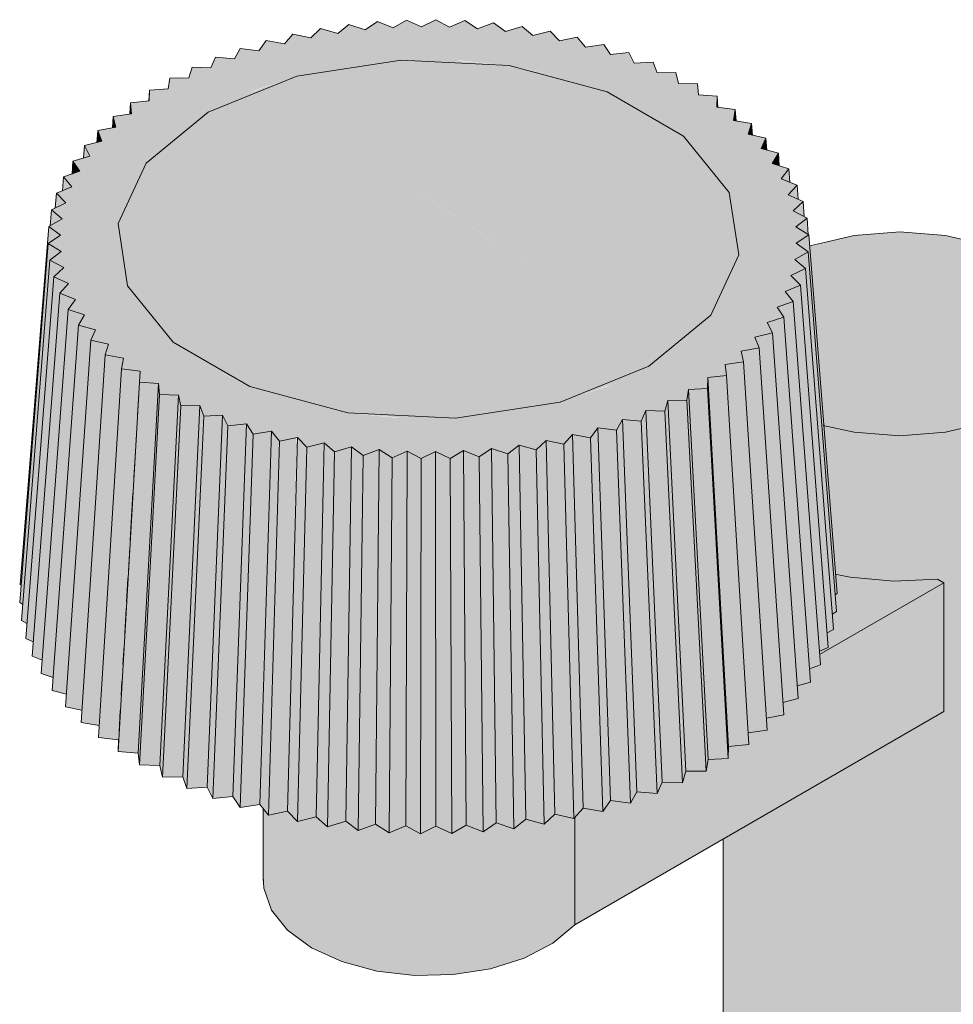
# Model space of a CAD drawing. Header units: millimetres. Extents: x -6700 to -2836, y -234 to 6815.
# Tile 7 of 10: x -5196 to -4948, y 2764 to 3026. Entities that reach past the tile are written whole.
import ezdxf

# ---------------------------------------------------------------- set-up
doc = ezdxf.new("R2010")
doc.units = ezdxf.units.MM
doc.layers.add('E-LITE-EQPM', color=7, linetype='Continuous', lineweight=20)

# ---------------------------------------------------------------- blocks, each defined once
blk = doc.blocks.new('74435F2-04 - 74435F2-04 MUFFIN Dark grey pole lamp 2XE27-532692-00 Isometrico PDF')
at = {"layer": 'E-LITE-EQPM', "lineweight": 9, "true_color": 0xeaeaea}
h = blk.add_hatch(color=254, dxfattribs=at)
h.paths.add_polyline_path([(-7136.74, 2908.92), (-7132.91, 2910.81), (-7128.86, 2909.08), (-7125.35, 2911.03), (-7121.14, 2909.52), (-7117.84, 2911.59), (-7113.62, 2910.2), (-7110.66, 2912.55), (-7106.1, 2911.3), (-7103.46, 2913.78), (-7098.76, 2912.74), (-7096.45, 2915.32), (-7091.62, 2914.49), (-7089.66, 2917.17), (-7084.73, 2916.55), (-7083.14, 2919.31), (-7078.14, 2918.91), (-7076.92, 2921.74), (-7071.89, 2921.56), (-7071.04, 2924.43), (-7066, 2924.48), (-7065.53, 2927.37), (-7060.51, 2927.64), (-7060.43, 2930.55), (-7055.46, 2931.04), (-7055.77, 2933.95), (-7050.88, 2934.66), (-7051.57, 2937.54), (-7046.79, 2938.46), (-7047.86, 2941.3), (-7043.21, 2942.43), (-7044.66, 2945.22), (-7040.18, 2946.56), (-7041.99, 2949.27), (-7037.7, 2950.8), (-7039.86, 2953.43), (-7035.78, 2955.14), (-7038.29, 2957.66), (-7034.45, 2959.55), (-7037.29, 2961.96), (-7033.74, 2964.03), (-7036.86, 2966.28), (-7033.66, 2968.55), (-7036.86, 2970.73), (-7034.11, 2973.01), (-7037.72, 2974.93), (-7035.05, 2977.4), (-7039.01, 2979.2), (-7036.67, 2981.77), (-7040.76, 2983.53), (-7039.01, 2986.12), (-7043.26, 2987.5), (-7041.78, 2990.3), (-7046.2, 2991.49), (-7044.97, 2994.31), (-7049.65, 2995.33), (-7048.77, 2998.2), (-7053.61, 2999.01), (-7053.11, 3001.91), (-7058.04, 3002.51), (-7058.04, 3005.43), (-7062.93, 3005.8), (-7063.2, 3008.7), (-7068.24, 3008.86), (-7068.89, 3011.75), (-7073.93, 3011.68), (-7074.97, 3014.53), (-7079.99, 3014.24), (-7081.4, 3017.04), (-7086.37, 3016.53), (-7088.14, 3019.25), (-7093.02, 3018.52), (-7095.16, 3021.16), (-7099.93, 3020.22), (-7102.41, 3022.75), (-7107.04, 3021.61), (-7109.85, 3024.02), (-7114.31, 3022.67), (-7117.43, 3024.96), (-7121.7, 3023.42), (-7125.12, 3025.56), (-7129.33, 3023.91), (-7132.86, 3025.82), (-7136.68, 3023.91), (-7140.62, 3025.73), (-7144.17, 3023.67), (-7148.34, 3025.3), (-7151.61, 3023.09), (-7155.98, 3024.53), (-7158.94, 3022.18), (-7163.5, 3023.43), (-7166.14, 3020.95), (-7170.85, 3022), (-7173.15, 3019.41), (-7177.98, 3020.24), (-7179.94, 3017.56), (-7184.87, 3018.18), (-7186.46, 3015.42), (-7191.46, 3015.82), (-7192.68, 3013), (-7197.72, 3013.17), (-7198.56, 3010.3), (-7203.61, 3010.26), (-7204.07, 3007.36), (-7209.09, 3007.09), (-7209.27, 3004.17), (-7214.14, 3003.69), (-7213.83, 3000.79), (-7218.72, 3000.08), (-7218.03, 2997.19), (-7222.81, 2996.27), (-7221.74, 2993.43), (-7226.39, 2992.3), (-7224.94, 2989.51), (-7229.39, 2988.13), (-7227.61, 2985.46), (-7231.91, 2983.93), (-7229.74, 2981.31), (-7233.78, 2979.56), (-7231.31, 2977.07), (-7235.15, 2975.18), (-7232.41, 2972.72), (-7235.89, 2970.72), (-7232.74, 2968.45), (-7236.04, 2966.25), (-7232.74, 2964.01), (-7235.55, 2961.75), (-7231.88, 2959.81), (-7234.54, 2957.33), (-7230.6, 2955.54), (-7232.78, 2952.9), (-7228.75, 2951.34), (-7230.74, 2948.66), (-7226.35, 2947.23), (-7227.97, 2944.48), (-7223.41, 2943.25), (-7224.64, 2940.42), (-7219.95, 2939.4), (-7220.74, 2936.52), (-7215.99, 2935.72), (-7216.49, 2932.82), (-7211.56, 2932.22), (-7211.56, 2929.31), (-7206.67, 2928.94), (-7206.4, 2926.03), (-7201.33, 2925.71), (-7200.71, 2922.99), (-7195.67, 2923.05), (-7194.63, 2920.2), (-7189.61, 2920.49), (-7188.2, 2917.7), (-7183.14, 2918.06), (-7181.46, 2915.48), (-7176.58, 2916.21), (-7174.44, 2913.57), (-7169.67, 2914.51), (-7167.2, 2911.98), (-7162.56, 2913.13), (-7159.76, 2910.71), (-7155.29, 2912.06), (-7152.17, 2909.77), (-7147.9, 2911.32), (-7144.48, 2909.17), (-7140.27, 2910.82), (-7136.76, 2908.93)])
h.paths.add_polyline_path([(-7127.57, 2919.67), (-7143.33, 2919.8), (-7156.26, 2921.12), (-7171.18, 2924.42), (-7183.41, 2928.66), (-7193.44, 2933.51), (-7202.73, 2939.91), (-7209.96, 2947.13), (-7214.9, 2954.97), (-7217.41, 2963.19), (-7217.41, 2971.54), (-7214.9, 2979.76), (-7209.96, 2987.6), (-7202.59, 2994.92), (-7193.44, 3001.22), (-7181.49, 3006.88), (-7169.85, 3010.76), (-7156.26, 3013.61), (-7142.03, 3015.06), (-7126.27, 3014.93), (-7113.34, 3013.61), (-7099.76, 3010.76), (-7086.26, 3006.11), (-7076.16, 3001.22), (-7066.87, 2994.83), (-7059.65, 2987.6), (-7054.7, 2979.76), (-7052.19, 2971.54), (-7052.19, 2963.19), (-7054.7, 2954.97), (-7059.65, 2947.13), (-7067.39, 2939.55), (-7076.16, 2933.51), (-7087.24, 2928.15), (-7100.35, 2923.85), (-7113.34, 2921.12), (-7126.73, 2919.76)])
for points in [[(-7076.16, 2933.51), (-7066.87, 2939.91), (-7059.65, 2947.13), (-7054.7, 2954.97), (-7052.19, 2963.19), (-7052.19, 2971.54), (-7054.7, 2979.76), (-7059.65, 2987.6), (-7067.01, 2994.92), (-7076.16, 3001.22), (-7087.24, 3006.58), (-7099.93, 3010.79), (-7114.31, 3013.71), (-7129.17, 3015.06), (-7143.35, 3014.93), (-7156.26, 3013.61), (-7169.85, 3010.76), (-7183.34, 3006.11), (-7193.44, 3001.22), (-7164.5, 2992.69), (-7134.8, 2978.3), (-7105.1, 2958.4), (-7082.94, 2939.34)], [(-7214.33, 3000.71), (-7213.83, 3000.79), (-7214.14, 3003.69), (-7214.32, 3000.79)], [(-7209.27, 3004.17), (-7209.17, 3004.18), (-7209.26, 3004.18)], [(-7057.75, 3002.47), (-7057.99, 3003.96), (-7057.88, 3002.49)], [(-7218.93, 2997.02), (-7218.03, 2997.19), (-7218.72, 3000.08), (-7218.92, 2997.19)], [(-7132.92, 2919.67), (-7127.57, 2919.67), (-7113.34, 2921.12), (-7099.76, 2923.98), (-7086.19, 2928.66), (-7076.16, 2933.51), (-7105.1, 2958.4), (-7134.92, 2978.35), (-7164.5, 2992.69), (-7193.44, 3001.22), (-7202.73, 2994.83), (-7209.96, 2987.6), (-7214.9, 2979.76), (-7217.41, 2971.54), (-7217.41, 2963.19), (-7214.9, 2954.97), (-7209.96, 2947.13), (-7202.73, 2939.91), (-7193.44, 2933.51), (-7181.68, 2927.92), (-7169.67, 2923.94), (-7155.29, 2921.02), (-7140.43, 2919.67), (-7134.8, 2919.67)], [(-7052.91, 2998.9), (-7053.11, 3001.91), (-7053.61, 2999.01), (-7053.11, 2998.93)], [(-7048.56, 2995.09), (-7048.77, 2998.2), (-7049.65, 2995.33), (-7048.77, 2995.14)], [(-7223.04, 2993.11), (-7221.74, 2993.43), (-7222.81, 2996.27), (-7223.02, 2993.35)], [(-7226.63, 2989.01), (-7224.94, 2989.51), (-7226.39, 2992.3), (-7226.59, 2989.51)], [(-7044.7, 2991.08), (-7044.97, 2994.24), (-7046.2, 2991.49), (-7044.94, 2991.15)], [(-7041.38, 2986.89), (-7041.76, 2990.03), (-7043.26, 2987.5), (-7041.54, 2986.94)], [(-7229.68, 2984.72), (-7227.61, 2985.46), (-7229.44, 2987.92), (-7229.63, 2985.46)], [(-7232.19, 2980.28), (-7229.74, 2981.31), (-7231.91, 2983.93), (-7232.11, 2981.31)], [(-7038.6, 2982.52), (-7039.01, 2985.88), (-7040.76, 2983.36), (-7039.01, 2982.68)], [(-7036.38, 2978), (-7036.67, 2981.77), (-7038.84, 2979.12), (-7036.38, 2978)], [(-7234.12, 2975.69), (-7231.31, 2977.07), (-7233.82, 2979.59), (-7234.02, 2977.07)], [(-7034.73, 2973.34), (-7035.05, 2977.4), (-7037.72, 2974.93), (-7035.51, 2973.75)], [(-7235.48, 2970.96), (-7232.42, 2972.86), (-7235.16, 2975.01), (-7235.34, 2972.78)], [(-7033.66, 2968.55), (-7034.11, 2972.87), (-7036.85, 2970.52), (-7034.11, 2968.83)], [(-7243.24, 2875.26), (-7235.89, 2966.35), (-7232.74, 2968.45), (-7235.89, 2970.72), (-7243.44, 2875.41)], [(-7026.51, 2872.66), (-7026, 2873.01), (-7033.56, 2968.49), (-7036.86, 2966.28), (-7033.7, 2963.84), (-7026.54, 2873.01)], [(-7009.29, 2915.02), (-6997.12, 2915.94), (-6985.3, 2918.87), (-6976.04, 2922.97), (-6968.53, 2928.66), (-6963.88, 2935.14), (-6962.28, 2942.16), (-6963.88, 2949.18), (-6968.65, 2955.79), (-6976.04, 2961.35), (-6985.78, 2965.66), (-6997.12, 2968.38), (-7009.29, 2969.3), (-7021.45, 2968.38), (-7033.32, 2965.36), (-7029.46, 2917.86), (-7021.45, 2915.94), (-7018.66, 2915.73)], [(-7242.79, 2870.09), (-7235.55, 2961.81), (-7232.74, 2964.21), (-7236.04, 2966.25), (-7243.6, 2870.6), (-7243.13, 2870.3)], [(-7027.28, 2867.55), (-7026.16, 2868.2), (-7033.73, 2964), (-7037.29, 2961.96), (-7034.45, 2959.55), (-7027.33, 2868.2)], [(-7241.7, 2865.04), (-7234.54, 2957.35), (-7231.88, 2959.81), (-7235.59, 2961.78), (-7243.13, 2865.8), (-7242.01, 2865.2)], [(-7028.68, 2862.55), (-7026.96, 2863.4), (-7034.45, 2959.55), (-7038.28, 2957.65), (-7035.78, 2955.14), (-7028.7, 2862.78)], [(-7239.98, 2860.1), (-7232.76, 2953.15), (-7230.6, 2955.54), (-7234.56, 2957.34), (-7242.01, 2861.03), (-7240.27, 2860.23)], [(-7030.72, 2857.68), (-7028.39, 2858.66), (-7035.78, 2955.14), (-7039.84, 2953.4), (-7037.7, 2950.8), (-7030.74, 2858.02)], [(-7237.64, 2855.3), (-7230.74, 2948.66), (-7228.75, 2951.34), (-7232.93, 2952.96), (-7240.27, 2856.32), (-7237.9, 2855.4)], [(-7033.36, 2852.96), (-7030.44, 2854), (-7037.82, 2950.75), (-7041.99, 2949.27), (-7040.18, 2946.56), (-7033.52, 2855.09)], [(-7234.69, 2850.66), (-7227.97, 2944.48), (-7226.35, 2947.23), (-7230.74, 2948.66), (-7237.9, 2851.7), (-7234.94, 2850.74)], [(-7036.61, 2848.4), (-7033.11, 2849.44), (-7040.18, 2946.56), (-7044.66, 2945.22), (-7043.21, 2942.43), (-7036.71, 2849.89)], [(-7231.15, 2846.18), (-7224.64, 2940.5), (-7223.41, 2943.25), (-7227.97, 2944.48), (-7234.94, 2847.21), (-7231.38, 2846.25)], [(-7040.43, 2844.02), (-7036.37, 2845.01), (-7043.21, 2942.43), (-7047.86, 2941.3), (-7046.79, 2938.46), (-7040.55, 2845.74)], [(-7227.05, 2841.91), (-7220.74, 2936.82), (-7219.95, 2939.4), (-7224.67, 2940.43), (-7231.38, 2842.85), (-7227.26, 2841.95)], [(-7009.29, 1324.48), (-6997.12, 1325.41), (-6985.78, 1328.12), (-6976.04, 1332.43), (-6968.37, 1338.34), (-6963.88, 1344.6), (-6962.28, 1351.62), (-6962.31, 2862.7), (-6963.35, 2863.31), (-6963.22, 2898.44), (-6962.31, 2904.34), (-6962.3, 2937.34), (-6962.38, 2941.72), (-6963.88, 2935.14), (-6968.57, 2928.59), (-6976.04, 2922.97), (-6985.78, 2918.66), (-6997.12, 2915.94), (-7010.22, 2915.09), (-7022.52, 2916.2), (-7029.55, 2917.88), (-7026.41, 2878.31), (-7021.45, 2877.23), (-7010.05, 2876.3), (-6999.28, 2876.86), (-6997.55, 2875.86), (-6997.55, 2841.57), (-7042.53, 2815.6), (-7042.53, 1332.43), (-7032.79, 1328.12), (-7021.45, 1325.41), (-7017.06, 1325.07)], [(-7044.81, 2839.85), (-7040.21, 2840.74), (-7046.79, 2938.46), (-7051.57, 2937.54), (-7050.83, 2933.95), (-7044.95, 2841.94)], [(-7222.4, 2837.85), (-7216.49, 2932.82), (-7215.99, 2935.72), (-7220.83, 2936.53), (-7227.26, 2838.67), (-7222.46, 2837.86)], [(-7049.72, 2835.91), (-7044.61, 2836.65), (-7050.88, 2934.66), (-7055.77, 2933.95), (-7055.32, 2928.66), (-7049.85, 2838)], [(-7217.29, 2834.04), (-7211.67, 2932.24), (-7216.49, 2932.82), (-7222.46, 2834.66), (-7217.34, 2834.04)], [(-7212.04, 2830.5), (-7206.67, 2928.94), (-7211.67, 2929.31), (-7217.42, 2830.91), (-7213.31, 2830.6)], [(-7054.88, 2832.24), (-7049.53, 2832.77), (-7055.59, 2931.03), (-7060.43, 2930.55), (-7054.96, 2833.75)], [(-7211.75, 2827.38), (-7206.4, 2926.03), (-7206.69, 2928.66), (-7212.04, 2830.5), (-7211.93, 2829.26)], [(-7060.86, 2825.71), (-7060.38, 2829.26), (-7065.53, 2927.37), (-7066, 2924.48), (-7061.02, 2828.82)], [(-7060.36, 2828.82), (-7054.97, 2829.26), (-7060.51, 2927.64), (-7065.53, 2927.37), (-7060.38, 2829.26)], [(-7054.96, 2829.11), (-7054.96, 2833.75), (-7060.48, 2928.66), (-7060.43, 2926.23), (-7054.97, 2829.26)], [(-7206.34, 2827.21), (-7201.37, 2925.87), (-7206.4, 2926.03), (-7211.75, 2827.38), (-7208.15, 2827.26)], [(-7205.63, 2824.11), (-7200.72, 2923.05), (-7201.37, 2925.71), (-7206.34, 2827.21), (-7205.85, 2825.07)], [(-7067.18, 2822.58), (-7066.27, 2825.66), (-7071.04, 2924.43), (-7071.89, 2921.56), (-7067.28, 2824.69)], [(-7066.27, 2825.66), (-7060.86, 2825.71), (-7066, 2924.48), (-7071.04, 2924.43), (-7066.37, 2827.77)], [(-7205.63, 2824.11), (-7200.22, 2824.18), (-7195.73, 2923.05), (-7200.71, 2922.99), (-7205.48, 2827.21)], [(-7199.1, 2821.12), (-7194.74, 2920.49), (-7195.67, 2922.99), (-7200.22, 2824.18), (-7199.42, 2821.98)], [(-7073.91, 2819.73), (-7072.59, 2822.77), (-7076.99, 2921.56), (-7078.14, 2918.91), (-7074, 2821.85)], [(-7067.18, 2822.58), (-7071.89, 2921.56), (-7076.92, 2921.74), (-7072.59, 2822.77), (-7071.04, 2822.71)], [(-7199.1, 2821.12), (-7193.71, 2821.43), (-7189.61, 2920.49), (-7194.63, 2920.2), (-7199.06, 2821.98)], [(-7192.19, 2818.42), (-7188.2, 2917.7), (-7189.63, 2920.2), (-7193.61, 2821.23), (-7192.3, 2818.64)], [(-7080.99, 2817.19), (-7079.28, 2820.16), (-7083.14, 2919.31), (-7084.73, 2916.55), (-7081.09, 2819.73)], [(-7073.91, 2819.73), (-7078.14, 2918.91), (-7083.14, 2919.31), (-7079.28, 2820.16), (-7075.27, 2819.84)], [(-7192.19, 2818.42), (-7186.86, 2818.97), (-7183.34, 2918.2), (-7188.21, 2917.55), (-7192.05, 2821.98)], [(-7184.95, 2816.04), (-7181.46, 2915.48), (-7183.24, 2918.21), (-7186.86, 2818.97), (-7185.24, 2816.49)], [(-7184.95, 2816.04), (-7179.7, 2816.82), (-7176.58, 2916.21), (-7181.46, 2915.48), (-7184.77, 2820.98)], [(-7177.41, 2813.99), (-7174.44, 2913.57), (-7176.58, 2916.21), (-7179.7, 2816.82), (-7177.88, 2814.57)], [(-7088.39, 2814.98), (-7086.29, 2817.86), (-7089.66, 2917.17), (-7091.62, 2914.49), (-7088.42, 2816)], [(-7080.99, 2817.19), (-7084.73, 2916.55), (-7089.66, 2917.17), (-7086.29, 2817.86), (-7082.94, 2817.44)], [(-7177.41, 2813.99), (-7172.28, 2815), (-7169.85, 2914.48), (-7174.44, 2913.57), (-7177.35, 2816)], [(-7169.62, 2812.28), (-7167.31, 2912.09), (-7169.67, 2914.51), (-7172.28, 2815), (-7170.03, 2812.7)], [(-7161.62, 2810.91), (-7159.76, 2910.71), (-7162.56, 2913.13), (-7164.64, 2813.51), (-7161.87, 2811.12)], [(-7103.96, 2811.55), (-7101.12, 2814.21), (-7103.46, 2913.78), (-7106.1, 2911.3), (-7103.99, 2812.7)], [(-7096.06, 2813.09), (-7098.76, 2912.74), (-7103.46, 2913.78), (-7101.12, 2814.21), (-7096.45, 2813.18)], [(-7096.06, 2813.09), (-7093.59, 2816), (-7096.45, 2915.32), (-7098.76, 2912.74), (-7096.11, 2814.91)], [(-7088.39, 2814.98), (-7091.62, 2914.49), (-7096.45, 2915.32), (-7093.58, 2815.87), (-7089.66, 2815.19)], [(-7169.62, 2812.28), (-7164.64, 2813.51), (-7162.71, 2913.09), (-7167.2, 2911.98), (-7169.61, 2812.7)], [(-7161.62, 2810.91), (-7156.82, 2812.36), (-7155.29, 2912.06), (-7159.76, 2910.71), (-7161.59, 2812.7)], [(-7153.47, 2809.91), (-7152.33, 2909.89), (-7155.29, 2912.06), (-7156.8, 2812.35), (-7154.16, 2810.41)], [(-7153.47, 2809.91), (-7148.88, 2811.57), (-7148.02, 2911.27), (-7152.17, 2909.66), (-7153.46, 2810.41)], [(-7145.21, 2809.26), (-7144.58, 2909.23), (-7147.9, 2911.32), (-7148.75, 2811.49), (-7146.19, 2809.88)], [(-7145.21, 2809.26), (-7140.85, 2811.12), (-7140.48, 2910.88), (-7144.49, 2908.98), (-7145.2, 2810.41)], [(-7136.89, 2808.99), (-7136.76, 2908.93), (-7140.43, 2910.82), (-7140.8, 2811.09), (-7138.11, 2809.65)], [(-7136.89, 2808.99), (-7132.78, 2811.03), (-7132.92, 2910.82), (-7136.74, 2908.92), (-7136.88, 2810.41)], [(-7128.55, 2809.08), (-7129.14, 2909.08), (-7132.92, 2910.82), (-7132.78, 2811.03), (-7128.61, 2809.1)], [(-7128.55, 2809.08), (-7124.73, 2811.3), (-7125.43, 2911.07), (-7128.99, 2909), (-7128.56, 2810.41)], [(-7120.25, 2809.54), (-7121.26, 2909.43), (-7125.43, 2911.07), (-7124.73, 2811.3), (-7120.56, 2809.66)], [(-7120.25, 2809.54), (-7116.74, 2811.92), (-7118, 2911.65), (-7121.26, 2909.41), (-7120.28, 2812.7)], [(-7112.04, 2810.36), (-7113.62, 2910.2), (-7118, 2911.65), (-7116.74, 2811.92), (-7112.81, 2810.62)], [(-7112.04, 2810.36), (-7108.85, 2812.89), (-7110.66, 2912.55), (-7113.62, 2910.2), (-7112.08, 2812.7)], [(-7103.96, 2811.55), (-7106.1, 2911.3), (-7110.66, 2912.55), (-7108.85, 2812.89), (-7105.48, 2811.97)], [(-7030.65, 2856.75), (-6997.55, 2875.86), (-6999.4, 2876.85), (-7011.68, 2876.32), (-7023.58, 2877.6), (-7026.41, 2878.18), (-7026.16, 2872.9), (-7026.51, 2872.66), (-7026.16, 2868.2), (-7027.28, 2867.51), (-7026.96, 2863.4), (-7028.67, 2862.39), (-7028.39, 2858.66), (-7030.7, 2857.52)], [(-7095.85, 2784.81), (-6997.55, 2841.57), (-6997.55, 2875.86), (-7030.65, 2856.75), (-7030.44, 2854), (-7033.36, 2852.96), (-7033.27, 2849.39), (-7036.61, 2848.4), (-7036.37, 2845.01), (-7040.43, 2843.9), (-7040.21, 2840.74), (-7044.81, 2839.75), (-7044.61, 2836.65), (-7049.72, 2835.82), (-7049.61, 2832.76), (-7054.88, 2832.24), (-7054.96, 2829.11), (-7060.36, 2828.82), (-7060.86, 2825.71), (-7066.27, 2825.66), (-7067.18, 2822.58), (-7072.59, 2822.77), (-7073.91, 2819.73), (-7079.28, 2820.16), (-7080.99, 2817.19), (-7086.29, 2817.86), (-7088.39, 2814.98), (-7093.58, 2815.87), (-7095.85, 2813.09), (-7095.85, 2796.13)], [(-7165.91, 2778.66), (-7165.91, 2813.2), (-7169.62, 2812.28), (-7172.28, 2815), (-7177.41, 2813.99), (-7178.69, 2815.57), (-7178.64, 2794.51), (-7176.6, 2788.7), (-7172.28, 2783.32)], [(-7138.45, 2771.31), (-7128.18, 2771.51), (-7118.28, 2773.08), (-7109.27, 2775.93), (-7101.66, 2779.91), (-7095.85, 2784.81), (-7095.85, 2813.33), (-7096.06, 2813.09), (-7101.12, 2814.21), (-7103.96, 2811.55), (-7108.85, 2812.89), (-7112.24, 2810.43), (-7116.9, 2811.81), (-7120.38, 2809.59), (-7124.82, 2811.25), (-7128.61, 2809.1), (-7132.8, 2811.02), (-7136.89, 2808.99), (-7140.85, 2811.12), (-7145.21, 2809.26), (-7148.88, 2811.57), (-7153.47, 2809.91), (-7156.82, 2812.36), (-7161.62, 2810.91), (-7164.64, 2813.51), (-7165.91, 2813.13), (-7165.91, 2778.66), (-7157.84, 2774.98), (-7148.52, 2772.48), (-7143.2, 2771.86)], [(-7042.53, 1332.43), (-7042.53, 2815.6), (-7056.27, 2807.67), (-7056.26, 1351.49), (-7054.69, 1344.6), (-7050, 1338.05)]]:
    blk.add_hatch(color=254, dxfattribs=at).paths.add_polyline_path(points)
at = {"layer": 'E-LITE-EQPM', "color": 253, "lineweight": 9, "true_color": 0xaaaaaa}
for p, q in [((-7163.5, 3023.43), (-7166.14, 3020.95)), ((-7158.94, 3022.18), (-7163.5, 3023.43)), ((-7155.98, 3024.53), (-7158.94, 3022.18)), ((-7151.61, 3023.09), (-7155.98, 3024.53)), ((-7148.34, 3025.3), (-7151.61, 3023.09)), ((-7144.17, 3023.67), (-7148.34, 3025.3)), ((-7140.62, 3025.73), (-7144.17, 3023.67)), ((-7136.68, 3023.91), (-7140.62, 3025.73)), ((-7132.86, 3025.82), (-7136.68, 3023.91)), ((-7129.17, 3023.83), (-7132.86, 3025.82)), ((-7125.12, 3025.56), (-7129.17, 3023.83)), ((-7121.7, 3023.42), (-7125.12, 3025.56)), ((-7117.43, 3024.96), (-7121.7, 3023.42)), ((-7114.31, 3022.67), (-7117.43, 3024.96)), ((-7109.85, 3024.02), (-7114.31, 3022.67)), ((-7107.04, 3021.61), (-7109.85, 3024.02)), ((-7170.85, 3022), (-7173.15, 3019.41)), ((-7166.14, 3020.95), (-7170.85, 3022)), ((-7102.41, 3022.75), (-7107.04, 3021.61)), ((-7099.93, 3020.22), (-7102.41, 3022.75)), ((-7095.16, 3021.16), (-7099.93, 3020.22)), ((-7093.02, 3018.52), (-7095.16, 3021.16)), ((-7184.87, 3018.18), (-7186.46, 3015.42)), ((-7179.94, 3017.56), (-7184.87, 3018.18)), ((-7177.98, 3020.24), (-7179.94, 3017.56)), ((-7173.15, 3019.41), (-7177.98, 3020.24)), ((-7088.14, 3019.25), (-7093.02, 3018.52)), ((-7086.36, 3016.53), (-7088.14, 3019.25)), ((-7191.46, 3015.82), (-7192.68, 3013)), ((-7186.46, 3015.42), (-7191.46, 3015.82)), ((-7081.4, 3017.04), (-7086.36, 3016.53)), ((-7079.99, 3014.24), (-7081.4, 3017.04)), ((-7197.72, 3013.17), (-7198.56, 3010.3)), ((-7192.68, 3013), (-7197.72, 3013.17)), ((-7074.97, 3014.53), (-7079.99, 3014.24)), ((-7073.93, 3011.68), (-7074.97, 3014.53)), ((-7203.61, 3010.26), (-7204.07, 3007.36)), ((-7198.56, 3010.3), (-7203.61, 3010.26)), ((-7068.89, 3011.75), (-7073.93, 3011.68)), ((-7068.24, 3008.86), (-7068.89, 3011.75)), ((-7063.2, 3008.7), (-7068.24, 3008.86)), ((-7062.93, 3005.8), (-7063.2, 3008.7)), ((-7209.27, 3004.17), (-7209.09, 3007.09)), ((-7209.09, 3007.09), (-7209.17, 3004.18)), ((-7204.07, 3007.36), (-7209.09, 3007.09)), ((-7057.93, 3005.42), (-7062.93, 3005.8)), ((-7058.04, 3002.51), (-7057.93, 3005.42)), ((-7057.75, 3002.47), (-7057.93, 3005.42)), ((-7214.33, 3000.71), (-7214.14, 3003.69)), ((-7209.17, 3004.18), (-7214.14, 3003.69)), ((-7214.14, 3003.69), (-7213.83, 3000.79)), ((-7053.11, 3001.91), (-7058.04, 3002.51)), ((-7218.93, 2997.02), (-7218.72, 3000.08)), ((-7213.83, 3000.79), (-7218.72, 3000.08)), ((-7218.72, 3000.08), (-7218.03, 2997.19)), ((-7053.61, 2999.01), (-7053.11, 3001.91)), ((-7052.91, 2998.9), (-7053.11, 3001.91)), ((-7218.03, 2997.19), (-7222.81, 2996.27)), ((-7048.77, 2998.2), (-7053.61, 2999.01)), ((-7049.65, 2995.33), (-7048.77, 2998.2)), ((-7048.56, 2995.09), (-7048.77, 2998.2)), ((-7223.04, 2993.11), (-7222.81, 2996.27)), ((-7222.81, 2996.27), (-7221.74, 2993.43)), ((-7044.94, 2994.31), (-7049.65, 2995.33)), ((-7226.63, 2989.01), (-7226.39, 2992.3)), ((-7221.74, 2993.43), (-7226.39, 2992.3)), ((-7226.39, 2992.3), (-7224.94, 2989.51)), ((-7046.2, 2991.49), (-7044.94, 2994.31)), ((-7044.7, 2991.08), (-7044.94, 2994.31)), ((-7224.94, 2989.51), (-7229.42, 2988.18)), ((-7041.63, 2990.25), (-7046.2, 2991.49)), ((-7043.26, 2987.5), (-7041.63, 2990.25)), ((-7041.38, 2986.89), (-7041.63, 2990.25)), ((-7229.68, 2984.72), (-7229.42, 2988.18)), ((-7229.42, 2988.18), (-7227.61, 2985.46)), ((-7038.87, 2986.07), (-7043.26, 2987.5)), ((-7232.19, 2980.28), (-7231.91, 2983.93)), ((-7227.61, 2985.46), (-7231.91, 2983.93)), ((-7231.91, 2983.93), (-7229.74, 2981.31)), ((-7040.86, 2983.4), (-7038.87, 2986.07)), ((-7038.6, 2982.52), (-7038.87, 2986.07)), ((-7229.74, 2981.31), (-7233.82, 2979.59)), ((-7036.67, 2981.77), (-7040.86, 2983.4)), ((-7039.01, 2979.2), (-7036.67, 2981.77)), ((-7036.38, 2978), (-7036.67, 2981.77)), ((-7234.12, 2975.69), (-7233.82, 2979.59)), ((-7233.82, 2979.59), (-7231.31, 2977.07)), ((-7035.05, 2977.4), (-7039.01, 2979.2)), ((-7231.31, 2977.07), (-7235.15, 2975.18)), ((-7037.72, 2974.93), (-7035.05, 2977.4)), ((-7034.73, 2973.34), (-7035.05, 2977.4)), ((-7235.48, 2970.96), (-7235.15, 2975.18)), ((-7235.15, 2975.18), (-7232.31, 2972.78)), ((-7034.01, 2972.96), (-7037.72, 2974.93)), ((-7232.31, 2972.78), (-7235.89, 2970.72)), ((-7037, 2970.61), (-7034.01, 2972.96)), ((-7033.66, 2968.55), (-7034.01, 2972.96)), ((-7243.44, 2875.41), (-7235.89, 2970.72)), ((-7232.74, 2968.45), (-7236.04, 2966.25)), ((-7235.89, 2970.72), (-7232.74, 2968.45)), ((-7033.56, 2968.49), (-7037, 2970.61)), ((-7036.86, 2966.28), (-7033.56, 2968.49)), ((-7026, 2873.01), (-7033.56, 2968.49)), ((-7243.6, 2870.6), (-7236.04, 2966.25)), ((-7236.04, 2966.25), (-7232.6, 2964.12)), ((-7033.71, 2964.01), (-7036.86, 2966.28)), ((-7232.6, 2964.12), (-7235.59, 2961.78)), ((-7037.29, 2961.96), (-7033.71, 2964.01)), ((-7026.16, 2868.2), (-7033.71, 2964.01)), ((-7243.13, 2865.8), (-7235.59, 2961.78)), ((-7235.59, 2961.78), (-7231.88, 2959.81)), ((-7034.45, 2959.55), (-7037.29, 2961.96)), ((-7231.88, 2959.81), (-7234.56, 2957.34)), ((-7038.29, 2957.66), (-7034.45, 2959.55)), ((-7026.96, 2863.4), (-7034.45, 2959.55)), ((-7242.01, 2861.03), (-7234.56, 2957.34)), ((-7234.56, 2957.34), (-7230.6, 2955.54)), ((-7230.6, 2955.54), (-7232.93, 2952.96)), ((-7039.86, 2953.43), (-7035.78, 2955.14)), ((-7035.78, 2955.14), (-7038.29, 2957.66)), ((-7038.29, 2957.65), (-7038.29, 2957.66)), ((-7028.39, 2858.66), (-7035.78, 2955.14)), ((-7240.27, 2856.32), (-7232.93, 2952.96)), ((-7232.93, 2952.96), (-7228.75, 2951.34)), ((-7037.7, 2950.8), (-7039.86, 2953.43)), ((-7228.75, 2951.34), (-7230.74, 2948.66)), ((-7041.99, 2949.27), (-7037.7, 2950.8)), ((-7030.44, 2854), (-7037.7, 2950.8)), ((-7237.9, 2851.7), (-7230.74, 2948.66)), ((-7230.74, 2948.66), (-7226.35, 2947.23)), ((-7226.35, 2947.23), (-7227.97, 2944.48)), ((-7040.18, 2946.56), (-7041.99, 2949.27)), ((-7044.66, 2945.22), (-7040.18, 2946.56)), ((-7043.21, 2942.43), (-7044.66, 2945.22)), ((-7044.66, 2945.22), (-7044.66, 2945.22)), ((-7033.11, 2849.44), (-7040.18, 2946.56)), ((-7234.94, 2847.21), (-7227.97, 2944.48)), ((-7227.97, 2944.48), (-7223.41, 2943.25)), ((-7223.41, 2943.25), (-7224.67, 2940.43)), ((-7047.86, 2941.3), (-7043.21, 2942.43)), ((-7036.37, 2845.01), (-7043.21, 2942.43)), ((-7231.38, 2842.85), (-7224.67, 2940.43)), ((-7224.67, 2940.43), (-7219.95, 2939.4)), ((-7219.95, 2939.4), (-7220.83, 2936.53)), ((-7046.79, 2938.46), (-7047.86, 2941.3)), ((-7051.57, 2937.54), (-7046.79, 2938.46)), ((-7050.88, 2934.66), (-7051.57, 2937.54)), ((-7040.21, 2840.74), (-7046.79, 2938.46)), ((-7227.26, 2838.67), (-7220.83, 2936.53)), ((-7220.83, 2936.53), (-7215.99, 2935.72)), ((-7215.99, 2935.72), (-7216.49, 2932.82)), ((-7055.77, 2933.95), (-7050.88, 2934.66)), ((-7044.61, 2836.65), (-7050.88, 2934.66)), ((-7222.59, 2834.68), (-7216.49, 2932.82)), ((-7216.49, 2932.82), (-7211.56, 2932.22)), ((-7212.25, 2920.37), (-7211.56, 2932.22)), ((-7211.56, 2932.22), (-7211.67, 2929.31)), ((-7055.46, 2931.04), (-7055.77, 2933.95)), ((-7217.42, 2830.91), (-7211.67, 2929.31)), ((-7212.04, 2830.5), (-7206.67, 2928.94)), ((-7211.67, 2929.31), (-7206.67, 2928.94)), ((-7206.67, 2928.94), (-7206.4, 2926.03)), ((-7060.51, 2927.64), (-7060.43, 2930.55)), ((-7060.43, 2930.55), (-7055.46, 2931.04)), ((-7054.88, 2832.24), (-7060.43, 2930.55)), ((-7049.53, 2832.77), (-7055.46, 2931.04)), ((-7066, 2924.48), (-7065.53, 2927.37)), ((-7065.53, 2927.37), (-7060.51, 2927.64)), ((-7060.36, 2828.82), (-7065.53, 2927.37)), ((-7054.96, 2829.11), (-7060.51, 2927.64)), ((-7211.75, 2827.38), (-7206.4, 2926.03)), ((-7206.4, 2926.03), (-7201.37, 2925.87)), ((-7206.34, 2827.21), (-7201.37, 2925.87)), ((-7201.37, 2925.87), (-7200.71, 2922.99)), ((-7071.89, 2921.56), (-7071.04, 2924.43)), ((-7071.04, 2924.43), (-7066, 2924.48)), ((-7066.27, 2825.66), (-7071.04, 2924.43)), ((-7066, 2924.48), (-7060.86, 2825.71)), ((-7205.63, 2824.11), (-7200.71, 2922.99)), ((-7200.71, 2922.99), (-7195.67, 2923.05)), ((-7200.22, 2824.18), (-7195.67, 2923.05)), ((-7195.67, 2923.05), (-7194.63, 2920.2)), ((-7078.14, 2918.91), (-7076.92, 2921.74)), ((-7072.59, 2822.77), (-7076.92, 2921.74)), ((-7076.92, 2921.74), (-7071.89, 2921.56)), ((-7067.18, 2822.58), (-7071.89, 2921.56)), ((-7199.1, 2821.12), (-7194.63, 2920.2)), ((-7194.63, 2920.2), (-7189.61, 2920.49)), ((-7193.71, 2821.43), (-7189.61, 2920.49)), ((-7189.61, 2920.49), (-7188.2, 2917.7)), ((-7084.73, 2916.55), (-7083.14, 2919.31)), ((-7079.28, 2820.16), (-7083.14, 2919.31)), ((-7083.14, 2919.31), (-7078.14, 2918.91)), ((-7073.91, 2819.73), (-7078.14, 2918.91)), ((-7192.19, 2818.42), (-7188.2, 2917.7)), ((-7188.2, 2917.7), (-7183.24, 2918.21)), ((-7186.86, 2818.97), (-7183.24, 2918.21)), ((-7183.24, 2918.21), (-7181.46, 2915.48)), ((-7181.46, 2915.48), (-7176.58, 2916.21)), ((-7179.7, 2816.82), (-7176.58, 2916.21)), ((-7176.58, 2916.21), (-7174.44, 2913.57)), ((-7091.62, 2914.49), (-7089.66, 2917.17)), ((-7086.29, 2817.86), (-7089.66, 2917.17)), ((-7089.66, 2917.17), (-7084.73, 2916.55)), ((-7080.99, 2817.19), (-7084.73, 2916.55)), ((-7213.22, 2903.81), (-7212.55, 2915.17)), ((-7184.95, 2816.04), (-7181.46, 2915.48)), ((-7177.41, 2813.99), (-7174.44, 2913.57)), ((-7174.44, 2913.57), (-7169.67, 2914.51)), ((-7172.28, 2815), (-7169.67, 2914.51)), ((-7169.67, 2914.51), (-7167.2, 2911.98)), ((-7167.2, 2911.98), (-7162.56, 2913.13)), ((-7164.64, 2813.51), (-7162.56, 2913.13)), ((-7162.56, 2913.13), (-7159.76, 2910.71)), ((-7106.1, 2911.3), (-7103.46, 2913.78)), ((-7101.12, 2814.21), (-7103.46, 2913.78)), ((-7103.46, 2913.78), (-7098.76, 2912.74)), ((-7098.76, 2912.74), (-7096.45, 2915.32)), ((-7093.58, 2815.87), (-7096.45, 2915.32)), ((-7096.45, 2915.32), (-7091.62, 2914.49)), ((-7088.39, 2814.98), (-7091.62, 2914.49)), ((-7169.62, 2812.28), (-7167.2, 2911.98)), ((-7161.62, 2810.91), (-7159.76, 2910.71)), ((-7159.76, 2910.71), (-7155.29, 2912.06)), ((-7156.82, 2812.36), (-7155.29, 2912.06)), ((-7155.29, 2912.06), (-7152.17, 2909.77)), ((-7152.17, 2909.77), (-7147.9, 2911.32)), ((-7148.88, 2811.57), (-7147.9, 2911.32)), ((-7147.9, 2911.32), (-7144.48, 2909.17)), ((-7144.48, 2909.17), (-7140.43, 2910.9)), ((-7140.85, 2811.12), (-7140.43, 2910.9)), ((-7140.43, 2910.9), (-7136.74, 2908.92)), ((-7136.74, 2908.92), (-7132.92, 2910.82)), ((-7132.78, 2811.03), (-7132.92, 2910.82)), ((-7132.92, 2910.82), (-7128.99, 2909)), ((-7128.99, 2909), (-7125.43, 2911.07)), ((-7124.73, 2811.3), (-7125.43, 2911.07)), ((-7125.43, 2911.07), (-7121.26, 2909.43)), ((-7121.26, 2909.43), (-7118, 2911.65)), ((-7116.74, 2811.92), (-7118, 2911.65)), ((-7118, 2911.65), (-7113.62, 2910.2)), ((-7113.62, 2910.2), (-7110.66, 2912.55)), ((-7108.85, 2812.89), (-7110.66, 2912.55)), ((-7110.66, 2912.55), (-7106.1, 2911.3)), ((-7103.96, 2811.55), (-7106.1, 2911.3)), ((-7096.06, 2813.09), (-7098.76, 2912.74)), ((-7153.47, 2809.91), (-7152.17, 2909.77)), ((-7145.21, 2809.26), (-7144.48, 2909.17)), ((-7136.89, 2808.99), (-7136.74, 2908.92)), ((-7128.55, 2809.08), (-7128.99, 2909)), ((-7120.25, 2809.54), (-7121.26, 2909.43)), ((-7112.04, 2810.36), (-7113.62, 2910.2)), ((-7214.18, 2887.24), (-7213.46, 2899.73)), ((-7214.67, 2878.96), (-7214.3, 2885.2)), ((-7215.15, 2870.68), (-7214.78, 2877.13)), ((-6997.55, 2875.86), (-6999.28, 2876.86)), ((-7243.24, 2875.26), (-7243.44, 2875.41)), ((-6997.55, 2875.86), (-7030.65, 2856.75)), ((-6997.55, 2841.57), (-6997.55, 2875.86)), ((-7026, 2873.01), (-7026.51, 2872.66)), ((-7242.79, 2870.09), (-7243.6, 2870.6)), ((-7215.64, 2862.39), (-7215.25, 2869)), ((-7026.16, 2868.2), (-7027.28, 2867.55)), ((-7241.7, 2865.04), (-7243.13, 2865.8)), ((-7026.96, 2863.4), (-7028.68, 2862.55)), ((-7239.98, 2860.1), (-7242.01, 2861.03)), ((-7216.12, 2854.11), (-7215.83, 2859.11)), ((-7028.39, 2858.66), (-7030.72, 2857.68)), ((-7237.64, 2855.3), (-7240.27, 2856.32)), ((-7030.44, 2854), (-7033.36, 2852.96)), ((-7234.69, 2850.66), (-7237.9, 2851.7)), ((-7216.6, 2845.83), (-7216.38, 2849.63)), ((-7033.11, 2849.44), (-7036.61, 2848.4)), ((-7231.15, 2846.18), (-7234.94, 2847.21)), ((-7036.37, 2845.01), (-7040.43, 2844.02)), ((-7227.05, 2841.91), (-7231.38, 2842.85)), ((-7217.17, 2836.13), (-7216.84, 2841.81)), ((-7095.85, 2784.81), (-6997.55, 2841.57)), ((-7040.21, 2840.74), (-7044.81, 2839.85)), ((-7222.46, 2837.86), (-7227.26, 2838.67)), ((-7217.29, 2834.04), (-7222.59, 2834.68)), ((-7044.61, 2836.65), (-7049.72, 2835.91)), ((-7217.42, 2830.91), (-7217.29, 2834.04)), ((-7054.88, 2832.24), (-7054.96, 2829.11)), ((-7049.53, 2832.77), (-7054.88, 2832.24)), ((-7212.04, 2830.5), (-7217.42, 2830.91)), ((-7211.75, 2827.38), (-7212.04, 2830.5)), ((-7206.34, 2827.21), (-7211.75, 2827.38)), ((-7205.63, 2824.11), (-7206.34, 2827.21)), ((-7060.36, 2828.82), (-7060.86, 2825.71)), ((-7054.96, 2829.11), (-7060.36, 2828.82)), ((-7200.22, 2824.18), (-7205.63, 2824.11)), ((-7199.1, 2821.12), (-7200.22, 2824.18)), ((-7066.27, 2825.66), (-7067.18, 2822.58)), ((-7060.86, 2825.71), (-7066.27, 2825.66)), ((-7193.71, 2821.43), (-7199.1, 2821.12)), ((-7192.19, 2818.42), (-7193.71, 2821.43)), ((-7072.59, 2822.77), (-7073.91, 2819.73)), ((-7067.18, 2822.58), (-7072.59, 2822.77)), ((-7186.86, 2818.97), (-7192.19, 2818.42)), ((-7184.95, 2816.04), (-7186.86, 2818.97)), ((-7079.28, 2820.16), (-7080.99, 2817.19)), ((-7073.91, 2819.73), (-7079.28, 2820.16)), ((-7179.7, 2816.82), (-7184.95, 2816.04)), ((-7177.41, 2813.99), (-7179.7, 2816.82)), ((-7086.29, 2817.86), (-7088.39, 2814.98)), ((-7080.99, 2817.19), (-7086.29, 2817.86)), ((-7178.79, 2815.75), (-7178.79, 2796.62)), ((-7172.28, 2815), (-7177.41, 2813.99)), ((-7169.62, 2812.28), (-7172.28, 2815)), ((-7164.64, 2813.51), (-7169.62, 2812.28)), ((-7161.62, 2810.91), (-7164.64, 2813.51)), ((-7101.12, 2814.21), (-7103.96, 2811.55)), ((-7096.06, 2813.09), (-7101.12, 2814.21)), ((-7093.58, 2815.87), (-7096.06, 2813.09)), ((-7088.39, 2814.98), (-7093.58, 2815.87)), ((-7156.82, 2812.36), (-7161.62, 2810.91)), ((-7153.47, 2809.91), (-7156.82, 2812.36)), ((-7148.88, 2811.57), (-7153.47, 2809.91)), ((-7145.21, 2809.26), (-7148.88, 2811.57)), ((-7140.85, 2811.12), (-7145.21, 2809.26)), ((-7136.89, 2808.99), (-7140.85, 2811.12)), ((-7132.78, 2811.03), (-7136.89, 2808.99)), ((-7128.55, 2809.08), (-7132.78, 2811.03)), ((-7124.73, 2811.3), (-7128.55, 2809.08)), ((-7120.25, 2809.54), (-7124.73, 2811.3)), ((-7116.74, 2811.92), (-7120.25, 2809.54)), ((-7112.04, 2810.36), (-7116.74, 2811.92)), ((-7108.85, 2812.89), (-7112.04, 2810.36)), ((-7103.96, 2811.55), (-7108.85, 2812.89)), ((-7095.85, 2813.33), (-7095.85, 2784.81)), ((-7056.29, 2807.65), (-7056.29, 1351.62))]:
    blk.add_line(p, q, dxfattribs=at)
for points in [[(-7193.44, 3001.22, 0), (-7169.85, 3010.76, 0), (-7142.03, 3015.06, 0), (-7113.34, 3013.61, 0), (-7087.24, 3006.58, 0), (-7066.87, 2994.83, 0), (-7054.7, 2979.76, 0), (-7052.19, 2963.19, 0), (-7059.65, 2947.13, 0), (-7076.16, 2933.51, 0)], [(-7076.16, 2933.51, 0), (-7099.76, 2923.98, 0), (-7127.57, 2919.67, 0), (-7156.26, 2921.12, 0), (-7182.36, 2928.15, 0), (-7202.73, 2939.91, 0), (-7214.9, 2954.97, 0), (-7217.41, 2971.54, 0), (-7209.96, 2987.6, 0), (-7193.44, 3001.22, 0)], [(-6976.04, 2961.35, 0), (-6985.78, 2965.66, 0), (-6997.12, 2968.38, 0), (-7009.29, 2969.3, 0), (-7021.45, 2968.38, 0), (-7032.79, 2965.66, 0), (-7033.36, 2965.47, 0)], [(-7029.69, 2917.71, 0), (-7021.45, 2915.94, 0), (-7009.29, 2915.02, 0), (-6997.12, 2915.94, 0), (-6985.78, 2918.66, 0), (-6976.04, 2922.97, 0), (-6968.57, 2928.59, 0), (-6963.88, 2935.14, 0), (-6962.28, 2942.16, 0), (-6963.88, 2949.18, 0), (-6968.57, 2955.73, 0), (-6976.04, 2961.35, 0)], [(-7026.55, 2878.13, 0), (-7022.52, 2877.33, 0), (-7010.95, 2876.25, 0), (-6999.28, 2876.86, 0)], [(-7165.91, 2778.66, 0), (-7172.28, 2783.32, 0), (-7176.6, 2788.7, 0), (-7178.64, 2794.51, 0), (-7178.75, 2797.71, 0)], [(-7095.85, 2784.81, 0), (-7101.66, 2779.91, 0), (-7109.27, 2775.93, 0), (-7118.28, 2773.08, 0), (-7128.18, 2771.51, 0), (-7138.45, 2771.31, 0), (-7148.52, 2772.48, 0), (-7157.84, 2774.98, 0), (-7165.91, 2778.66, 0)]]:
    blk.add_polyline3d(points, dxfattribs=at)

msp = doc.modelspace()

# ---------------------------------------------------------------- block references
at = {"layer": 'E-LITE-EQPM', "color": 253, "lineweight": 9, "true_color": 0xaaaaaa}
msp.add_blockref('74435F2-04 - 74435F2-04 MUFFIN Dark grey pole lamp 2XE27-532692-00 Isometrico PDF', (2047.13, 0), dxfattribs=at)

doc.saveas('drawing.dxf')
